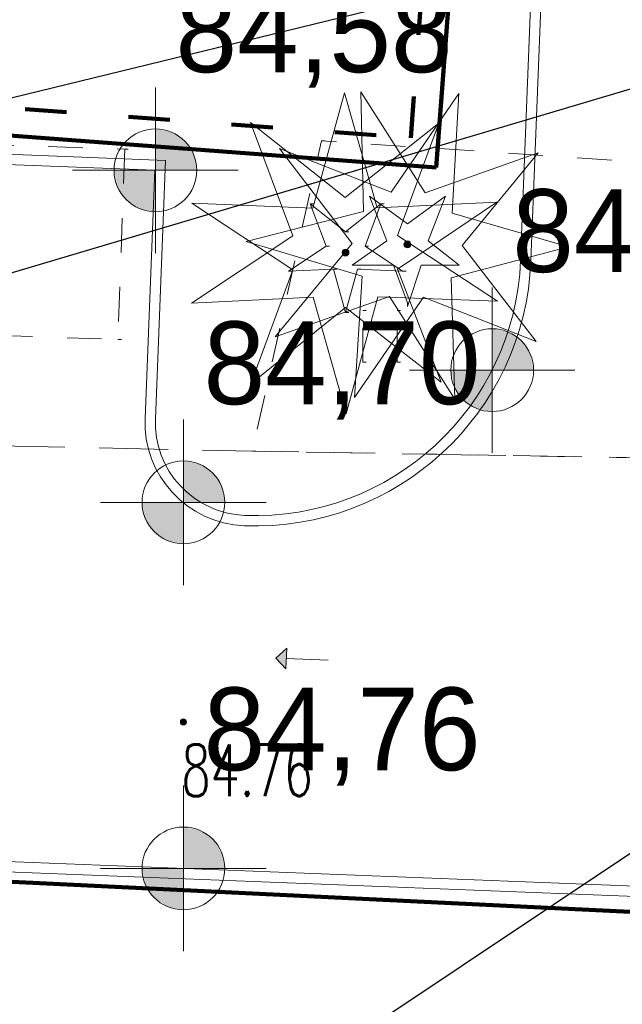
# Model space of a CAD drawing. Extents: x -134780 to 5540120, y 74663 to 5964901.
# Tile 14 of 84: x 5539551 to 5539559, y 5961311 to 5961325. Entities that reach past the tile are written whole.
import ezdxf
from ezdxf import colors
from ezdxf.entities.mleader import LeaderData, LeaderLine
from ezdxf.lldxf.tags import DXFTag
from ezdxf.math import Vec2, Vec3

# ---------------------------------------------------------------- set-up
doc = ezdxf.new("R2010")
doc.units = 0
doc.header["$MEASUREMENT"] = 0
doc.set_wipeout_variables(frame=1)
for name, pattern in [('ACAD_ISO03W100', [30, 12, -18]), ('L_0_03', [1, 0.5, -0.5]), ('L_0_04', [1.5, 1, -0.5]), ('Wipeout_Contour', [1000, 0, -1000])]:
    doc.linetypes.add(name, pattern=pattern)
for name, color, linetype, lineweight in [('#opisy', 7, 'Continuous', 0), ('0_Nr_Pióra__7', 7, 'Continuous', 13), ('Arch drogi_Nr_Pióra__21', 7, 'Continuous', 9), ('ARCH MAPA RUSINOWO_Nr_Pióra__60', 230, 'Continuous', 211), ('Arch opisy_Nr_Pióra__80', 3, 'Continuous', 211), ('arch spadki_Nr_Pióra__21', 7, 'Continuous', 9), ('drzewo_iglaste_Nr_Pióra__7', 7, 'Continuous', 13), ('INWENT RZĘDNE_Nr_Pióra__21', 7, 'Continuous', 9), ('mapa', 7, 'Continuous', 13), ('pikieta_sztuczna_Atr2_Nr_Pióra__7', 7, 'Continuous', 13), ('pikieta_sztuczna_Nr_Pióra__7', 7, 'Continuous', 13), ('plac_sportowy_Nr_Pióra__7', 7, 'Continuous', 13), ('trawnik_Nr_Pióra__7', 7, 'Continuous', 13), ('zasuwa_lub_zawor_Nr_Pióra__7', 7, 'Continuous', 13)]:
    doc.layers.add(name, color=color, linetype=linetype, lineweight=lineweight)
for name, color, linetype, lineweight, true_color in [('218_kontur_uzytku_gruntowego_Nr_Pióra__3', 7, 'Continuous', 18, 0xff6600), ('219_dzialka_ewidencyjna_Nr_Pióra__96', 7, 'Continuous', 13, 0x00d59f), ('Arch opisy_Nr_Pióra__38', 7, 'Continuous', 211, 0xe3b979), ('Arch zieleń_Nr_Pióra__4', 7, 'Continuous', 9, 0x029e21), ('OT_ZagospodarowanieTerenu_P_Nr_Pióra__96', 7, 'Continuous', 13, 0x00d59f)]:
    doc.layers.add(name, color=color, linetype=linetype, lineweight=lineweight, true_color=true_color)
for name, color, linetype in [('arch spadki', 7, 'Continuous'), ('INWENT RZĘDNE', 7, 'Continuous'), ('OT_ZagospodarowanieTerenu_P', 7, 'Continuous')]:
    doc.layers.add(name, color=color, linetype=linetype)
doc.styles.add('GENERATED_STYLE_1', font='txt')
doc.styles.add('GENERATED_STYLE_7', font='Simplex.shx', dxfattribs={"bigfont": 'BIGFONT.SHX'})
doc.styles.get("Standard").update_dxf_attribs({"font": 'txt', "bigfont": 'BIGFONT.SHX'})
tags = doc.linetypes.add('DASH', pattern=[15, 10, -5]).pattern_tags.tags
tags[6:7] = [DXFTag(74, 4), DXFTag(75, 0), DXFTag(340, '0'), DXFTag(46, 0.0), DXFTag(50, 0.0), DXFTag(44, 0.0), DXFTag(45, 0.0)]
tags[4:5] = [DXFTag(74, 4), DXFTag(75, 0), DXFTag(340, '0'), DXFTag(46, 0.0), DXFTag(50, 0.0), DXFTag(44, 0.0), DXFTag(45, 0.0)]

# ---------------------------------------------------------------- blocks, each defined once
blk = doc.blocks.new('Koty wysokościowe_48', base_point=(-161284, 97267))
at = {"layer": 'INWENT RZĘDNE_Nr_Pióra__21', "linetype": 'Continuous'}
for points in [[(-161284, 97267), (-160684, 97267), (-160729, 97497), (-160860, 97691), (-161054, 97821), (-161284, 97867)], [(-161284, 97267), (-161884, 97267), (-161838, 97037), (-161708, 96843), (-161513, 96713), (-161284, 96667)]]:
    blk.add_hatch(color=256, dxfattribs=at).paths.add_polyline_path(points, flags=0)
for p, q in [((-161284, 96067), (-161284, 98467)), ((-162484, 97267), (-160084, 97267))]:
    blk.add_line(p, q, dxfattribs=at)
blk.add_circle((-161284, 97267), 600, dxfattribs=at)
at = {"layer": 'INWENT RZĘDNE_Nr_Pióra__21', "insert": (-160993, 98467), "char_height": 1200, "attachment_point": 7, "style": 'GENERATED_STYLE_1'}
blk.add_mtext('{84,58}', dxfattribs=at)
blk = doc.blocks.new('Koty wysokościowe_46', base_point=(-160878, 92452))
at = {"layer": 'INWENT RZĘDNE_Nr_Pióra__21', "linetype": 'Continuous'}
for points in [[(-160878, 92452), (-160278, 92452), (-160323, 92682), (-160453, 92876), (-160648, 93006), (-160878, 93052)], [(-160878, 92452), (-161478, 92452), (-161432, 92223), (-161302, 92028), (-161107, 91898), (-160878, 91852)]]:
    blk.add_hatch(color=256, dxfattribs=at).paths.add_polyline_path(points, flags=0)
for p, q in [((-160878, 91252), (-160878, 93652)), ((-162078, 92452), (-159678, 92452))]:
    blk.add_line(p, q, dxfattribs=at)
blk.add_circle((-160878, 92452), 600, dxfattribs=at)
at = {"layer": 'INWENT RZĘDNE_Nr_Pióra__21', "insert": (-160586, 93652), "char_height": 1200, "attachment_point": 7, "style": 'GENERATED_STYLE_1'}
blk.add_mtext('{84,70}', dxfattribs=at)
blk = doc.blocks.new('Koty wysokościowe_45', base_point=(-160878, 87144))
at = {"layer": 'INWENT RZĘDNE_Nr_Pióra__21', "linetype": 'Continuous'}
for points in [[(-160878, 87144), (-160278, 87144), (-160323, 87373), (-160453, 87568), (-160648, 87698), (-160878, 87744)], [(-160878, 87144), (-161478, 87144), (-161432, 86914), (-161302, 86719), (-161107, 86589), (-160878, 86544)]]:
    blk.add_hatch(color=256, dxfattribs=at).paths.add_polyline_path(points, flags=0)
for p, q in [((-160878, 85944), (-160878, 88344)), ((-162078, 87144), (-159678, 87144))]:
    blk.add_line(p, q, dxfattribs=at)
blk.add_circle((-160878, 87144), 600, dxfattribs=at)
at = {"layer": 'INWENT RZĘDNE_Nr_Pióra__21', "insert": (-160586, 88344), "char_height": 1200, "attachment_point": 7, "style": 'GENERATED_STYLE_1'}
blk.add_mtext('{84,76}', dxfattribs=at)
blk = doc.blocks.new('Koty wysokościowe_42', base_point=(-156402, 94369))
at = {"layer": 'INWENT RZĘDNE_Nr_Pióra__21', "linetype": 'Continuous'}
for points in [[(-156402, 94369), (-155802, 94369), (-155848, 94599), (-155978, 94794), (-156172, 94924), (-156402, 94969)], [(-156402, 94369), (-157002, 94369), (-156956, 94140), (-156826, 93945), (-156632, 93815), (-156402, 93769)]]:
    blk.add_hatch(color=256, dxfattribs=at).paths.add_polyline_path(points, flags=0)
for p, q in [((-156402, 93169), (-156402, 95569)), ((-157602, 94369), (-155202, 94369))]:
    blk.add_line(p, q, dxfattribs=at)
blk.add_circle((-156402, 94369), 600, dxfattribs=at)
at = {"layer": 'INWENT RZĘDNE_Nr_Pióra__21', "insert": (-156111, 95569), "char_height": 1200, "attachment_point": 7, "style": 'GENERATED_STYLE_1'}
blk.add_mtext('{84,90}', dxfattribs=at)
blk = doc.blocks.new('Linia_11', base_point=(-158781, 90163))
at = {"layer": 'arch spadki_Nr_Pióra__21', "linetype": 'Continuous'}
blk.add_hatch(color=256, dxfattribs=at).paths.add_polyline_path([(-159536, 90193), (-159380, 90337), (-159392, 90037)], flags=0)
for p, q in [((-159536, 90193), (-159380, 90337)), ((-159380, 90337), (-159392, 90037)), ((-159536, 90193), (-159392, 90037)), ((-158781, 90163), (-159386, 90187))]:
    blk.add_line(p, q, dxfattribs=at)
blk = doc.blocks.new('mapa')
at = {"layer": 'drzewo_iglaste_Nr_Pióra__7', "linetype": 'Continuous'}
blk.add_hatch(color=252, dxfattribs=at).paths.add_polyline_path([(5539555.31, 5961321.4, 1), (5539555.31, 5961321.5, 1)], flags=0)
at = {"layer": 'pikieta_sztuczna_Nr_Pióra__7', "linetype": 'Continuous'}
blk.add_hatch(color=252, dxfattribs=at).paths.add_polyline_path([(5539552.96, 5961314.595, 1), (5539552.96, 5961314.685, 1)], flags=0)
at = {"layer": '0_Nr_Pióra__7', "color": 252, "linetype": 'Continuous'}
for p, q in [((5539554.96, 5961323.07), (5539555.01, 5961323.07)), ((5539552.11, 5961322.95), (5539552.16, 5961322.95)), ((5539554.798, 5961322.156), (5539554.848, 5961322.156)), ((5539555.027, 5961321.543), (5539555.077, 5961321.543)), ((5539554.482, 5961321.182), (5539554.532, 5961321.182)), ((5539555.135, 5961321.21), (5539555.185, 5961321.21)), ((5539555.31, 5961320.58), (5539555.36, 5961320.58)), ((5539552.01, 5961320.19), (5539552.06, 5961320.19)), ((5539555.559, 5961319.859), (5539555.609, 5961319.859)), ((5539556.059, 5961319.859), (5539556.109, 5961319.859)), ((5539553.96, 5961318.57), (5539554.01, 5961318.57)), ((5539552.96, 5961314.64), (5539553.01, 5961314.64))]:
    blk.add_line(p, q, dxfattribs=at)
at = {"layer": '218_kontur_uzytku_gruntowego_Nr_Pióra__3', "color": 252, "linetype": 'L_0_03', "flags": 128}
for points in [[(5539596.81, 5961310.07), (5539542.34, 5961312.72)], [(5539542.34, 5961312.72), (5539596.81, 5961310.07)]]:
    blk.add_lwpolyline(points, dxfattribs=at)
at = {"layer": '219_dzialka_ewidencyjna_Nr_Pióra__96', "color": 252, "linetype": 'Continuous', "flags": 128}
blk.add_lwpolyline([(5539542.34, 5961312.72), (5539596.81, 5961310.07)], dxfattribs=at)
at = {"layer": 'Arch drogi_Nr_Pióra__21', "linetype": 'Continuous'}
for p, q in [((5539559.254, 5961353.504), (5539557.997, 5961321.328)), ((5539558.97, 5961350.062), (5539557.847, 5961321.334)), ((5539552.7, 5961322.786), (5539548.902, 5961322.935)), ((5539552.544, 5961322.642), (5539549.046, 5961322.779)), ((5539552.553, 5961319.039), (5539552.7, 5961322.786)), ((5539552.403, 5961319.045), (5539552.544, 5961322.642)), ((5539579.628, 5961311.476), (5539542.356, 5961312.933)), ((5539579.772, 5961311.32), (5539542.345, 5961312.783))]:
    blk.add_line(p, q, dxfattribs=at)
for radius in [1.5, 1.35]:
    blk.add_arc((5539553.902, 5961318.987), radius, 177.7616, 267.7616, dxfattribs=at)
at = {"layer": 'ARCH MAPA RUSINOWO_Nr_Pióra__60', "linetype": 'Continuous', "lineweight": 20, "flags": 128}
blk.add_lwpolyline([(5539594.181, 5961293.903), (5539596.827, 5961310.069), (5539542.34, 5961312.72)], dxfattribs=at)
at = {"layer": 'Arch opisy_Nr_Pióra__38', "linetype": 'ACAD_ISO03W100', "ltscale": 0.05}
for p, q in [((5539556.256, 5961323.113), (5539558.206, 5961349.24)), ((5539543.188, 5961324.088), (5539556.256, 5961323.113))]:
    blk.add_line(p, q, dxfattribs=at)
at = {"layer": 'Arch opisy_Nr_Pióra__80', "linetype": 'DASH', "ltscale": 0.2}
for p, q in [((5539556.625, 5961322.684), (5539558.635, 5961349.609)), ((5539543.158, 5961323.69), (5539556.625, 5961322.684)), ((5539542.34, 5961312.72), (5539606.798, 5961309.584))]:
    blk.add_line(p, q, dxfattribs=at)
at = {"layer": 'Arch zieleń_Nr_Pióra__4', "color": 252, "linetype": 'Continuous'}
for p, q in [((5539554.835, 5961322.093), (5539555.296, 5961323.765)), ((5539555.305, 5961322.246), (5539553.93, 5961323.338)), ((5539554.547, 5961321.694), (5539553.93, 5961323.338)), ((5539554.835, 5961322.093), (5539553.08, 5961322.165)), ((5539554.548, 5961321.2), (5539553.08, 5961322.165)), ((5539554.547, 5961321.694), (5539553.077, 5961320.717)), ((5539554.548, 5961321.2), (5539553.937, 5961319.544)), ((5539554.839, 5961320.802), (5539553.077, 5961320.717)), ((5539554.839, 5961320.802), (5539555.318, 5961319.112)), ((5539555.31, 5961320.652), (5539553.937, 5961319.544))]:
    blk.add_line(p, q, dxfattribs=at)
at = {"layer": 'drzewo_iglaste_Nr_Pióra__7', "color": 252, "linetype": 'Continuous', "flags": 128}
for points in [[(5539555.027, 5961321.543), (5539554.798, 5961322.156)], [(5539554.798, 5961322.156), (5539555.31, 5961321.749)], [(5539554.482, 5961321.182), (5539555.027, 5961321.543)], [(5539555.135, 5961321.21), (5539554.482, 5961321.182)], [(5539555.31, 5961320.58), (5539555.135, 5961321.21)]]:
    blk.add_lwpolyline(points, dxfattribs=at)
at = {"layer": 'pikieta_sztuczna_Nr_Pióra__7', "color": 252, "linetype": 'Continuous'}
blk.add_circle((5539552.96, 5961314.64), 0.045, dxfattribs=at)
at = {"layer": 'plac_sportowy_Nr_Pióra__7', "color": 252, "linetype": 'L_0_04', "flags": 128}
blk.add_lwpolyline([(5539547.69, 5961311.76), (5539547.85, 5961313.02), (5539548.08, 5961317.05), (5539548.19, 5961318.69), (5539553.96, 5961318.57), (5539566.63, 5961318.35), (5539577.2, 5961318.26), (5539578.89, 5961318.3), (5539589.29, 5961318.26), (5539587.6, 5961310.7), (5539586.41, 5961297.98), (5539585.4, 5961283.36), (5539561.05, 5961283.75), (5539545.65, 5961284.02), (5539546.4, 5961294.88), (5539546.9, 5961301.69), (5539547.46, 5961306.59)], close=True, dxfattribs=at)
at = {"layer": 'trawnik_Nr_Pióra__7', "color": 252, "linetype": 'L_0_03', "flags": 128}
blk.add_lwpolyline([(5539552.11, 5961322.95), (5539552.01, 5961320.19), (5539545.72, 5961320.4), (5539545.82, 5961323.16)], close=True, dxfattribs=at)
at = {"layer": 'arch spadki', "color": 252, "linetype": 'Continuous', "xscale": 0.001, "yscale": 0.001, "zscale": 0.001}
blk.add_blockref('Linia_11', (5539555.056, 5961315.538), dxfattribs=at)
at = {"layer": 'INWENT RZĘDNE', "color": 252, "xscale": 0.001, "yscale": 0.001, "zscale": 0.001}
blk.add_blockref('Koty wysokościowe_45', (5539552.96, 5961312.518), dxfattribs=at)
at = {"layer": 'pikieta_sztuczna_Atr2_Nr_Pióra__7', "color": 252, "linetype": 'Continuous', "insert": (5539552.929, 5961314.316), "char_height": 0.75, "attachment_point": 1, "style": 'GENERATED_STYLE_7'}
blk.add_mtext('{\\W0.660000x;84.76}', dxfattribs=at)
at = {"color": 252, "linetype": 'Wipeout_Contour', "lineweight": 0, "ltscale": 2030747.158070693}
blk.add_wipeout([(5539556.207, 5961320.718), (5539556.207, 5961320.668), (5539556.407, 5961321.268), (5539556.957, 5961321.268), (5539556.507, 5961321.618), (5539556.757, 5961322.268), (5539556.207, 5961321.868), (5539555.657, 5961322.268), (5539555.907, 5961321.618), (5539555.407, 5961321.268), (5539556.007, 5961321.268)], dxfattribs=at).dxf.layer = 'OT_ZagospodarowanieTerenu_P'
at = {"layer": 'OT_ZagospodarowanieTerenu_P_Nr_Pióra__96', "linetype": 'Continuous'}
blk.add_hatch(color=252, dxfattribs=at).paths.add_polyline_path([(5539556.207, 5961321.518, 1), (5539556.207, 5961321.618, 1)], flags=0)
at = {"layer": '0_Nr_Pióra__7', "color": 252, "linetype": 'Continuous'}
for p, q in [((5539555.822, 5961322.156), (5539555.872, 5961322.156)), ((5539555.31, 5961321.749), (5539555.36, 5961321.749)), ((5539555.31, 5961321.45), (5539555.36, 5961321.45)), ((5539555.593, 5961321.543), (5539555.643, 5961321.543)), ((5539555.485, 5961321.21), (5539555.535, 5961321.21)), ((5539556.138, 5961321.182), (5539556.188, 5961321.182)), ((5539555.559, 5961320.609), (5539555.609, 5961320.609)), ((5539556.059, 5961320.609), (5539556.109, 5961320.609))]:
    blk.add_line(p, q, dxfattribs=at)
at = {"layer": 'Arch drogi_Nr_Pióra__21', "linetype": 'Continuous'}
for radius in [4, 3.85]:
    blk.add_arc((5539554, 5961321.485), radius, 267.7616, 357.7616, dxfattribs=at)
at = {"layer": 'Arch zieleń_Nr_Pióra__4', "color": 252, "linetype": 'Continuous'}
for p, q in [((5539555.77, 5961322.096), (5539555.296, 5961323.765)), ((5539555.571, 5961322.046), (5539555.533, 5961323.78)), ((5539556.465, 5961322.317), (5539555.533, 5961323.78)), ((5539555.971, 5961322.325), (5539556.952, 5961323.756)), ((5539556.856, 5961322.023), (5539556.952, 5961323.756)), ((5539555.305, 5961322.246), (5539556.664, 5961323.325)), ((5539556.062, 5961321.697), (5539556.664, 5961323.325)), ((5539555.408, 5961321.579), (5539554.355, 5961322.958)), ((5539555.971, 5961322.325), (5539554.355, 5961322.958)), ((5539556.465, 5961322.317), (5539558.101, 5961322.894)), ((5539557.002, 5961321.551), (5539558.101, 5961322.894)), ((5539555.77, 5961322.096), (5539557.503, 5961322.18)), ((5539556.065, 5961321.209), (5539557.503, 5961322.18)), ((5539555.571, 5961322.046), (5539553.868, 5961321.612)), ((5539556.856, 5961322.023), (5539558.542, 5961321.532)), ((5539555.551, 5961321.108), (5539553.868, 5961321.612)), ((5539556.062, 5961321.697), (5539557.511, 5961320.744)), ((5539555.408, 5961321.579), (5539554.289, 5961320.225)), ((5539556.843, 5961321.085), (5539558.542, 5961321.532)), ((5539557.002, 5961321.551), (5539558.074, 5961320.16)), ((5539556.065, 5961321.209), (5539556.694, 5961319.569)), ((5539555.551, 5961321.108), (5539555.44, 5961319.347)), ((5539556.843, 5961321.085), (5539556.894, 5961319.322)), ((5539555.945, 5961320.81), (5539554.289, 5961320.225)), ((5539555.777, 5961320.807), (5539555.318, 5961319.112)), ((5539556.438, 5961320.801), (5539555.44, 5961319.347)), ((5539555.777, 5961320.807), (5539557.511, 5961320.744)), ((5539555.945, 5961320.81), (5539556.894, 5961319.322)), ((5539556.438, 5961320.801), (5539558.074, 5961320.16)), ((5539555.31, 5961320.652), (5539556.694, 5961319.569))]:
    blk.add_line(p, q, dxfattribs=at)
at = {"layer": 'drzewo_iglaste_Nr_Pióra__7', "color": 252, "linetype": 'Continuous', "flags": 128}
for points in [[(5539555.31, 5961321.749), (5539555.822, 5961322.156)], [(5539555.822, 5961322.156), (5539555.593, 5961321.543)], [(5539555.593, 5961321.543), (5539556.138, 5961321.182)], [(5539555.485, 5961321.21), (5539555.31, 5961320.58)], [(5539556.138, 5961321.182), (5539555.485, 5961321.21)]]:
    blk.add_lwpolyline(points, dxfattribs=at)
at = {"layer": 'drzewo_iglaste_Nr_Pióra__7', "color": 252, "linetype": 'Continuous'}
blk.add_circle((5539555.31, 5961321.45), 0.05, dxfattribs=at)
at = {"layer": 'OT_ZagospodarowanieTerenu_P_Nr_Pióra__96', "color": 252, "linetype": 'Continuous'}
blk.add_line((5539556.207, 5961321.568), (5539556.257, 5961321.568), dxfattribs=at)
at = {"layer": 'OT_ZagospodarowanieTerenu_P_Nr_Pióra__96', "color": 252, "linetype": 'Continuous', "flags": 128}
for points in [[(5539556.207, 5961320.718), (5539556.207, 5961320.668), (5539556.407, 5961321.268), (5539556.957, 5961321.268), (5539556.507, 5961321.618), (5539556.757, 5961322.268), (5539556.207, 5961321.868), (5539555.657, 5961322.268), (5539555.907, 5961321.618), (5539555.407, 5961321.268), (5539556.007, 5961321.268)], [(5539556.207, 5961320.718), (5539556.007, 5961321.268), (5539555.407, 5961321.268), (5539555.907, 5961321.618), (5539555.657, 5961322.268), (5539556.207, 5961321.868), (5539556.757, 5961322.268), (5539556.507, 5961321.618), (5539556.957, 5961321.268), (5539556.407, 5961321.268), (5539556.207, 5961320.668)]]:
    blk.add_lwpolyline(points, close=True, dxfattribs=at)
at = {"layer": 'OT_ZagospodarowanieTerenu_P_Nr_Pióra__96', "color": 252, "linetype": 'Continuous'}
blk.add_circle((5539556.207, 5961321.568), 0.05, dxfattribs=at)
at = {"layer": 'trawnik_Nr_Pióra__7', "color": 252, "linetype": 'L_0_03', "flags": 128}
blk.add_lwpolyline([(5539566.63, 5961318.35), (5539553.96, 5961318.57), (5539554.96, 5961323.07), (5539567.95, 5961322.21), (5539567.74, 5961318.73), (5539571.95, 5961318.58), (5539572.06, 5961321.98), (5539576.39, 5961321.74), (5539577.2, 5961318.26)], close=True, dxfattribs=at)
for points in [[(5539555.559, 5961319.859), (5539555.559, 5961320.609)], [(5539556.059, 5961319.859), (5539556.059, 5961320.609)]]:
    blk.add_lwpolyline(points, dxfattribs=at)
at = {"layer": 'INWENT RZĘDNE', "color": 252, "xscale": 0.001, "yscale": 0.001, "zscale": 0.001}
for name, p in [('Koty wysokościowe_48', (5539552.554, 5961322.642)), ('Koty wysokościowe_42', (5539557.436, 5961319.744)), ('Koty wysokościowe_46', (5539552.96, 5961317.827))]:
    blk.add_blockref(name, p, dxfattribs=at)

msp = doc.modelspace()

# ---------------------------------------------------------------- block references
at = {"layer": 'mapa', "color": 4, "lineweight": 40}
msp.add_blockref('mapa', (0, 0), dxfattribs=at)

# ---------------------------------------------------------------- next in the draw order: leaders
at = {"layer": '#opisy', "lineweight": 0}
ml = msp.add_multileader_mtext('Standard', dxfattribs=at)
ml.set_content('\\fArial|b0|i0|c238|p34;\\A1;G8 ', color=256)
ml.set_leader_properties()
ml.build(insert=Vec2(0, 0))
ml.multileader.update_dxf_attribs({"text_left_attachment_type": 5, "text_right_attachment_type": 5, "dogleg_length": 0.36, "arrow_head_size": 0.18})
ctx = ml.context
ctx.base_point, ctx.char_height, ctx.arrow_head_size, ctx.landing_gap_size, ctx.plane_origin = Vec3(5539526.315, 5961323.586), 1.5, 0.18, 0.09, Vec3(5539539.888, 5961294.331)
ctx.left_attachment, ctx.right_attachment, ctx.text_align_type = 5, 5, 2
notes = []
notes.append((ctx, [(0, (1, 1, 0), (5539532.036, 5961322.061), (-1, 0), 0.36, [(0, [(5539577.736, 5961330.875)], 0, [])])]))
ctx.mtext.insert, ctx.mtext.alignment, ctx.mtext.flow_direction = Vec3(5539531.586, 5961323.886), 3, 5
ml = msp.add_multileader_mtext('Standard', dxfattribs=at)
ml.set_content('\\fArial|b0|i0|c238|p34;\\A1;G8.1 ', color=256)
ml.set_leader_properties()
ml.build(insert=Vec2(0, 0))
ml.multileader.update_dxf_attribs({"text_left_attachment_type": 5, "text_right_attachment_type": 5, "dogleg_length": 0.36, "arrow_head_size": 0.18})
ctx = ml.context
ctx.base_point, ctx.char_height, ctx.arrow_head_size, ctx.landing_gap_size, ctx.plane_origin = Vec3(5539523.123, 5961320.646), 1.5, 0.18, 0.09, Vec3(5539545.425, 5961291.391)
ctx.left_attachment, ctx.right_attachment, ctx.text_align_type = 5, 5, 2
notes.append((ctx, [(0, (1, 1, 0), (5539531.751, 5961319.121), (-1, 0), 0.36, [(0, [(5539579.61, 5961330.807)], 0, [])])]))
ctx.mtext.insert, ctx.mtext.alignment, ctx.mtext.flow_direction = Vec3(5539531.301, 5961320.946), 3, 5
ml = msp.add_multileader_mtext('Standard', dxfattribs=at)
ml.set_content('\\fArial|b0|i0|c238|p34;\\A1;G7 ', color=256)
ml.set_leader_properties()
ml.build(insert=Vec2(0, 0))
ml.multileader.update_dxf_attribs({"text_left_attachment_type": 5, "text_right_attachment_type": 5, "dogleg_length": 0.36, "arrow_head_size": 0.18})
ctx = ml.context
ctx.base_point, ctx.char_height, ctx.arrow_head_size, ctx.landing_gap_size, ctx.plane_origin = Vec3(5539543.518, 5961307.442), 1.5, 0.18, 0.09, Vec3(5539557.075, 5961278.187)
ctx.left_attachment, ctx.right_attachment, ctx.text_align_type = 5, 5, 2
notes.append((ctx, [(0, (1, 1, 0), (5539549.23, 5961305.917), (-1, 0), 0.36, [(0, [(5539577.498, 5961324.796)], 0, [])])]))
ctx.mtext.insert, ctx.mtext.alignment, ctx.mtext.flow_direction = Vec3(5539548.78, 5961307.742), 3, 5
ml = msp.add_multileader_mtext('Standard', dxfattribs=at)
ml.set_content('\\fArial|b0|i0|c238|p34;\\A1;W4 ', color=256)
ml.set_leader_properties()
ml.build(insert=Vec2(0, 0))
ml.multileader.update_dxf_attribs({"text_left_attachment_type": 5, "text_right_attachment_type": 5, "dogleg_length": 0.36, "arrow_head_size": 0.18})
ctx = ml.context
ctx.base_point, ctx.char_height, ctx.arrow_head_size, ctx.landing_gap_size, ctx.plane_origin = Vec3(5539525.62, 5961318.587), 1.5, 0.18, 0.09, Vec3(5539528.972, 5961294.046)
ctx.left_attachment, ctx.right_attachment, ctx.text_align_type = 5, 5, 2
notes.append((ctx, [(0, (1, 1, 0), (5539532.19, 5961315.725), (-1, 0), 0.36, [(0, [(5539561.002, 5961324.284)], 0, [])])]))
ctx.mtext.insert, ctx.mtext.alignment, ctx.mtext.flow_direction = Vec3(5539531.74, 5961317.525), 3, 5
for ctx, leaders in notes:
    for number, flags, end, landing, length, lines in leaders:
        leader = LeaderData()
        leader.index, (leader.has_last_leader_line, leader.has_dogleg_vector, leader.attachment_direction) = number, flags
        leader.last_leader_point, leader.dogleg_vector, leader.dogleg_length = Vec3(end), Vec3(landing), length
        for number, points, colour, breaks in lines:
            line = LeaderLine()
            line.index, line.vertices, line.color, line.breaks = number, Vec3.list(points), colors.encode_raw_color(colour), breaks
            leader.lines.append(line)
        ctx.leaders.append(leader)

# ---------------------------------------------------------------- next in the draw order: wipeouts: each hides what was drawn before it
msp.add_wipeout([(5539444.713, 5961266.963), (5539444.713, 5961415.463), (5539654.713, 5961415.463), (5539651.713, 5961412.413), (5539457.213, 5961412.413), (5539457.213, 5961270.013), (5539651.713, 5961270.013), (5539654.713, 5961266.963)]).dxf.layer = 'zasuwa_lub_zawor_Nr_Pióra__7'

doc.saveas('drawing.dxf')
